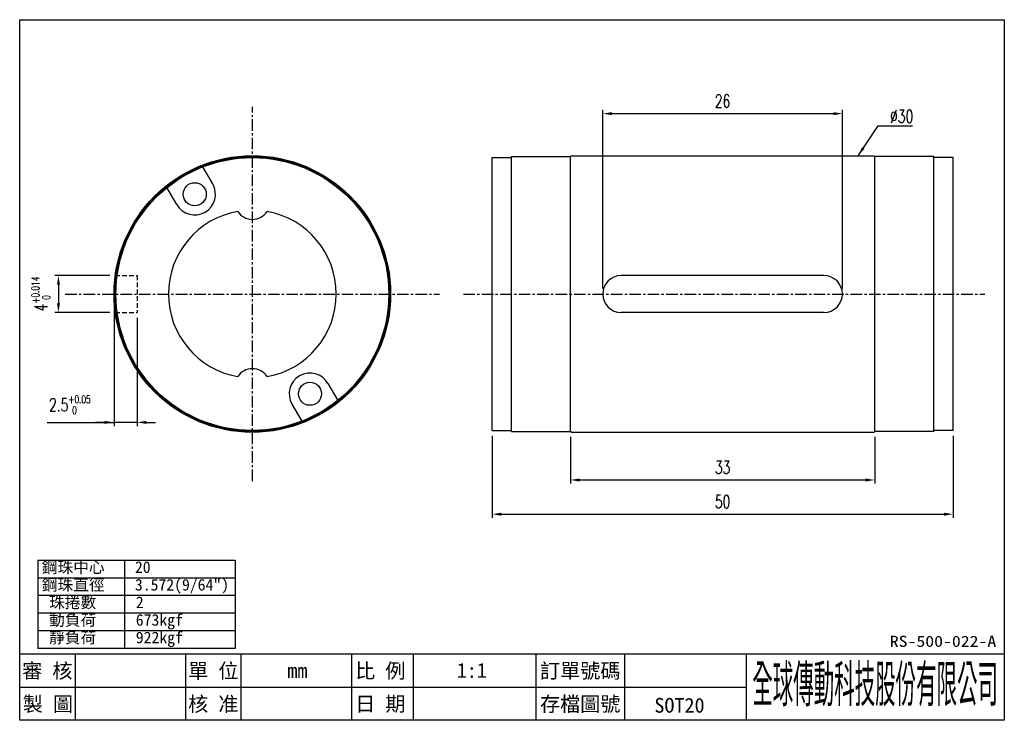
# Model space of a CAD drawing. Header units: millimetres. Extents: x 11 to 118, y 12 to 88.
import ezdxf
from ezdxf.enums import TextEntityAlignment as Align

# ---------------------------------------------------------------- set-up
doc = ezdxf.new("R2010")
doc.units = ezdxf.units.MM
doc.linetypes.add('CENTER', pattern=[2, 1.25, -0.25, 0.25, -0.25])
doc.linetypes.add('DASHED', pattern=[0.75, 0.5, -0.25])
for name, color, linetype in [('CHA', 2, 'Continuous'), ('CL', 1, 'CENTER'), ('DIM', 4, 'Continuous'), ('HID', 2, 'DASHED'), ('OUT', 3, 'Continuous')]:
    doc.layers.add(name, color=color, linetype=linetype)
doc.styles.add('DIM-7', font='SIMPLEX.shx', dxfattribs={"width": 0.7, "bigfont": 'chineset.shx'})
doc.styles.add('T', font='kaiu.ttf')
doc.dimstyles.new('CNS', dxfattribs={"dimscale": 0.4, "dimtxt": 3.5, "dimasz": 2.5, "dimexe": 1, "dimexo": 1.5, "dimgap": 0.09, "dimtad": 0, "dimtoh": 1, "dimdsep": 46, "dimtxsty": 'DIM-7', "dimcen": 0.09, "dimclrd": 256, "dimclre": 256, "dimclrt": 4, "dimadec": 0, "dimazin": 0, "dimtfac": 1, "dimtmove": 1, "dimatfit": 0, "dimfxl": 1, "dimtvp": 0.971429, "dimtolj": 1, "dimarcsym": 0})

# ---------------------------------------------------------------- blocks, each defined once
blk = doc.blocks.new('*D7')
at = {"layer": 'DEFPOINTS', "color": 0}
for p in [(62.51, 43.03), (112.51, 43.03), (112.51, 33.95)]:
    blk.add_point(p, dxfattribs=at)
at = {"layer": 'DIM', "lineweight": -2}
for p, q in [((62.51, 42.43), (62.51, 33.55)), ((112.51, 42.43), (112.51, 33.55)), ((63.51, 33.95), (111.51, 33.95))]:
    blk.add_line(p, q, dxfattribs=at)
at = {"layer": 'DIM'}
for points in [[(63.51, 34.11), (63.51, 33.78), (62.51, 33.95)], [(111.51, 34.11), (111.51, 33.78), (112.51, 33.95)]]:
    blk.add_solid(points, dxfattribs=at)
at = {"layer": 'DIM', "color": 4, "insert": (87.51, 35.31), "char_height": 1.4, "attachment_point": 5, "style": 'DIM-7'}
blk.add_mtext('\\A1;50', dxfattribs=at)
blk = doc.blocks.new('*D8')
at = {"layer": 'DEFPOINTS', "color": 0}
for p in [(21.64, 59.83), (15.47, 55.83), (21.64, 55.83)]:
    blk.add_point(p, dxfattribs=at)
at = {"layer": 'DIM', "lineweight": -2}
for p, q in [((21.04, 59.83), (15.07, 59.83)), ((15.47, 58.83), (15.47, 56.83)), ((21.04, 55.83), (15.07, 55.83))]:
    blk.add_line(p, q, dxfattribs=at)
at = {"layer": 'DIM'}
for points in [[(15.31, 58.83), (15.64, 58.83), (15.47, 59.83)], [(15.31, 56.83), (15.64, 56.83), (15.47, 55.83)]]:
    blk.add_solid(points, dxfattribs=at)
at = {"layer": 'DIM', "color": 4, "insert": (13.57, 57.83), "char_height": 1.4, "attachment_point": 5, "rotation": 90, "style": 'DIM-7'}
blk.add_mtext('\\A1;4{\\H0.840000;\\S+0.014^  0;}', dxfattribs=at)
blk = doc.blocks.new('*D9')
at = {"layer": 'DEFPOINTS', "color": 0}
for p in [(21.5, 57.83), (24.01, 55.83), (21.5, 43.91)]:
    blk.add_point(p, dxfattribs=at)
at = {"layer": 'DIM', "lineweight": -2}
for p, q in [((21.5, 57.23), (21.5, 43.51)), ((24.01, 55.23), (24.01, 43.51)), ((14.24, 43.91), (21.5, 43.91)), ((20.5, 43.91), (19.5, 43.91)), ((24.01, 43.91), (21.5, 43.91)), ((24.01, 43.91), (21.5, 43.91)), ((25.01, 43.91), (26.01, 43.91))]:
    blk.add_line(p, q, dxfattribs=at)
at = {"layer": 'DIM'}
for points in [[(20.5, 44.07), (20.5, 43.74), (21.5, 43.91)], [(25.01, 44.07), (25.01, 43.74), (24.01, 43.91)]]:
    blk.add_solid(points, dxfattribs=at)
at = {"layer": 'DIM', "color": 4, "insert": (16.71, 45.81), "char_height": 1.4, "attachment_point": 5, "style": 'DIM-7'}
blk.add_mtext('\\A1;2.5{\\H0.840000;\\S+0.05^  0;}', dxfattribs=at)
blk = doc.blocks.new('*D10')
at = {"layer": 'DEFPOINTS', "color": 0}
for p in [(100.51, 77.4), (74.51, 57.83), (100.51, 57.83)]:
    blk.add_point(p, dxfattribs=at)
at = {"layer": 'DIM', "lineweight": -2}
for p, q in [((74.51, 58.43), (74.51, 77.8)), ((75.51, 77.4), (99.51, 77.4)), ((100.51, 58.43), (100.51, 77.8))]:
    blk.add_line(p, q, dxfattribs=at)
at = {"layer": 'DIM'}
for points in [[(75.51, 77.56), (75.51, 77.23), (74.51, 77.4)], [(99.51, 77.56), (99.51, 77.23), (100.51, 77.4)]]:
    blk.add_solid(points, dxfattribs=at)
at = {"layer": 'DIM', "color": 4, "insert": (87.51, 78.76), "char_height": 1.4, "attachment_point": 5, "style": 'DIM-7'}
blk.add_mtext('\\A1;26', dxfattribs=at)
blk = doc.blocks.new('*D11')
at = {"layer": 'DEFPOINTS', "color": 0}
for p in [(71.01, 42.93), (104.01, 42.93), (104.01, 37.66)]:
    blk.add_point(p, dxfattribs=at)
at = {"layer": 'DIM', "lineweight": -2}
for p, q in [((71.01, 42.33), (71.01, 37.26)), ((104.01, 42.33), (104.01, 37.26)), ((72.01, 37.66), (103.01, 37.66))]:
    blk.add_line(p, q, dxfattribs=at)
at = {"layer": 'DIM'}
for points in [[(72.01, 37.82), (72.01, 37.49), (71.01, 37.66)], [(103.01, 37.82), (103.01, 37.49), (104.01, 37.66)]]:
    blk.add_solid(points, dxfattribs=at)
at = {"layer": 'DIM', "color": 4, "insert": (87.51, 39.02), "char_height": 1.4, "attachment_point": 5, "style": 'DIM-7'}
blk.add_mtext('\\A1;33', dxfattribs=at)

msp = doc.modelspace()

# ---------------------------------------------------------------- linework, layer by layer
at = {"layer": 'CHA', "color": 7}
for p, q in [((11.269, 11.589), (11.269, 87.589)), ((11.269, 87.589), (118.069, 87.589)), ((118.069, 87.589), (118.069, 11.589)), ((11.269, 18.789), (118.069, 18.789)), ((118.069, 11.589), (11.269, 11.589))]:
    msp.add_line(p, q, dxfattribs=at)
at = {"layer": 'CHA'}
for p, q in [((17.269, 18.789), (17.269, 11.589)), ((29.269, 18.789), (29.269, 11.589)), ((35.269, 18.789), (35.269, 11.589)), ((47.269, 18.789), (47.269, 11.589)), ((53.936, 18.789), (53.936, 11.589)), ((67.269, 18.789), (67.269, 11.589)), ((76.861, 18.789), (76.861, 11.589)), ((90.069, 18.789), (90.069, 11.589)), ((11.269, 15.189), (90.069, 15.189))]:
    msp.add_line(p, q, dxfattribs=at)
at = {"layer": 'CL', "linetype": 'CENTER'}
for p, q in [((36.505, 37.532), (36.505, 78.13)), ((16.205, 57.831), (56.804, 57.831))]:
    msp.add_line(p, q, dxfattribs=at)
at = {"layer": 'CL'}
msp.add_line((59.397, 57.831), (115.96, 57.831), dxfattribs=at)
at = {"layer": 'DIM'}
for p, q in [((34.628, 28.927), (13.225, 28.927)), ((13.225, 28.927), (13.225, 19.396)), ((22.63, 28.927), (22.63, 19.396)), ((34.628, 28.927), (34.628, 19.396)), ((34.628, 27.021), (13.225, 27.021)), ((34.628, 25.115), (13.225, 25.115)), ((34.628, 23.208), (13.225, 23.208)), ((34.628, 21.302), (13.225, 21.302)), ((34.628, 19.396), (13.225, 19.396))]:
    msp.add_line(p, q, dxfattribs=at)
at = {"layer": 'HID', "linetype": 'DASHED'}
for p, q in [((21.639, 59.831), (24.009, 59.831)), ((24.005, 59.831), (24.005, 55.831)), ((21.639, 55.831), (24.009, 55.831))]:
    msp.add_line(p, q, dxfattribs=at)
at = {"layer": 'OUT'}
for p, q in [((62.508, 72.631), (64.608, 72.631)), ((62.508, 43.031), (62.508, 72.631)), ((64.608, 42.931), (64.608, 72.731)), ((64.608, 72.731), (71.008, 72.731)), ((71.108, 72.831), (71.008, 72.731)), ((71.008, 42.931), (71.008, 72.731)), ((71.108, 72.831), (103.908, 72.831)), ((103.908, 72.831), (104.008, 72.731)), ((104.008, 42.931), (104.008, 72.731)), ((110.408, 72.731), (104.008, 72.731)), ((110.408, 42.931), (110.408, 72.731)), ((112.508, 72.631), (110.408, 72.631)), ((112.508, 43.031), (112.508, 72.631)), ((32.203, 69.782), (31.139, 71.625)), ((28.306, 67.532), (27.242, 69.375)), ((98.508, 59.831), (76.508, 59.831)), ((98.508, 55.831), (76.508, 55.831)), ((44.703, 48.131), (45.767, 46.288)), ((40.806, 45.881), (41.87, 44.038)), ((62.508, 43.031), (64.608, 43.031)), ((64.608, 42.931), (71.008, 42.931)), ((71.108, 42.831), (71.008, 42.931)), ((71.108, 42.831), (103.908, 42.831)), ((103.908, 42.831), (104.008, 42.931)), ((110.408, 42.931), (104.008, 42.931)), ((112.508, 43.031), (110.408, 43.031))]:
    msp.add_line(p, q, dxfattribs=at)
for centre, radius in [((36.505, 57.831), 15), ((36.505, 57.831), 14.9), ((36.505, 57.831), 14.8), ((30.255, 68.657), 1.25), ((42.755, 47.006), 1.25)]:
    msp.add_circle(centre, radius, dxfattribs=at)
for centre, radius, start, end in [((30.255, 68.657), 2.25, 210.00001, 29.99999), ((36.505, 57.831), 9.1, 100.06327, 259.93673), ((36.505, 67.831), 1.9, 213.18666, 326.81334), ((36.505, 57.831), 9.1, 280.06327, 79.93673), ((76.508, 57.831), 2, 90, 270), ((98.508, 57.831), 2, 270, 90), ((36.505, 47.831), 1.9, 33.18666, 146.81334), ((42.755, 47.006), 2.25, 30.00001, 209.99999)]:
    msp.add_arc(centre, radius, start, end, dxfattribs=at)

# ---------------------------------------------------------------- texts
at = {"layer": 'CHA', "style": 'T'}
for s, height, width, p, p2 in [('RS-500-022-A', 1.2, 1.133825, (105.649, 19.556), (117.195, 19.556)), ('全球傳動科技股份有限公司', 4, 0.392505, (90.735, 13.555), (117.382, 13.555))]:
    msp.add_text(s, height=height, dxfattribs=dict(at, width=width)).set_placement(p, p2, align=Align.FIT)
for s, p in [('審 核', (14.269, 16.989)), ('單 位', (32.269, 16.989)), ('比 例', (50.382, 16.989)), ('訂單號碼', (72.065, 16.989)), ('mm', (41.391, 16.989)), ('1:1', (60.312, 16.989)), ('製 圖', (14.33, 13.389)), ('核 准', (32.269, 13.389)), ('日 期', (50.382, 13.389)), ('存檔圖號', (72.065, 13.389)), ('SOT20', (82.838, 13.216))]:
    msp.add_text(s, height=1.6, dxfattribs=at).set_placement(p, align=Align.MIDDLE)
at = {"layer": 'DIM', "style": 'T'}
for s, p in [('鋼珠中心', (13.666, 27.574)), ('20', (23.773, 27.574)), ('鋼珠直徑', (13.666, 25.668)), ('3.572(9/64")', (23.773, 25.668)), ('珠捲數', (14.46, 23.762)), ('2', (23.866, 23.762)), ('動負荷', (14.46, 21.855)), ('673kgf', (23.866, 21.855)), ('靜負荷', (14.46, 19.949)), ('922kgf', (23.866, 19.949))]:
    msp.add_text(s, height=1.25, dxfattribs=at).set_placement(p)
at = {"layer": 'DIM', "color": 4, "insert": (105.674, 76.408), "char_height": 1.4, "attachment_point": 7, "style": 'DIM-7'}
msp.add_mtext('%%C30', dxfattribs=at)

# ---------------------------------------------------------------- dimensions: what is measured, and where the dimension line sits
at = {"layer": 'DIM'}
for base, p1, p2, picture, middle in [((100.508, 77.397), (74.508, 57.831), (100.508, 57.831), '*D10', (87.508, 78.757)), ((112.508, 33.948), (62.508, 43.031), (112.508, 43.031), '*D7', (87.508, 35.308)), ((104.008, 37.658), (71.008, 42.931), (104.008, 42.931), '*D11', (87.508, 39.018))]:
    dim = msp.add_linear_dim(base=base, p1=p1, p2=p2, dimstyle='CNS', dxfattribs=at)
    dim.commit()
    dim.dimension.update_dxf_attribs({"geometry": picture, "text_midpoint": middle})
dim = msp.add_linear_dim(base=(15.472, 55.831), p1=(21.639, 59.831), p2=(21.639, 55.831), angle=90, dimstyle='CNS', override={"dimtol": 1, "dimtp": 0.014, "dimtfac": 0.6, "dimtdec": 3}, dxfattribs=at)
dim.commit()
dim.dimension.update_dxf_attribs({"geometry": '*D8', "text_midpoint": (15.472, 57.831), "dimtype": 160})
dim = msp.add_linear_dim(base=(21.505, 43.906), p1=(24.009, 55.831), p2=(21.505, 57.831), dimstyle='CNS', override={"dimtol": 1, "dimtp": 0.05, "dimtfac": 0.6}, dxfattribs=at)
dim.commit()
dim.dimension.update_dxf_attribs({"geometry": '*D9', "text_midpoint": (16.705, 43.961), "dimtype": 160})

# ---------------------------------------------------------------- leaders
msp.add_leader([(102.217, 72.831), (104.383, 76.092), (108.12, 76.092)], dimstyle='CNS', override={"dimtad": 1}, dxfattribs=at)

doc.saveas('drawing.dxf')
